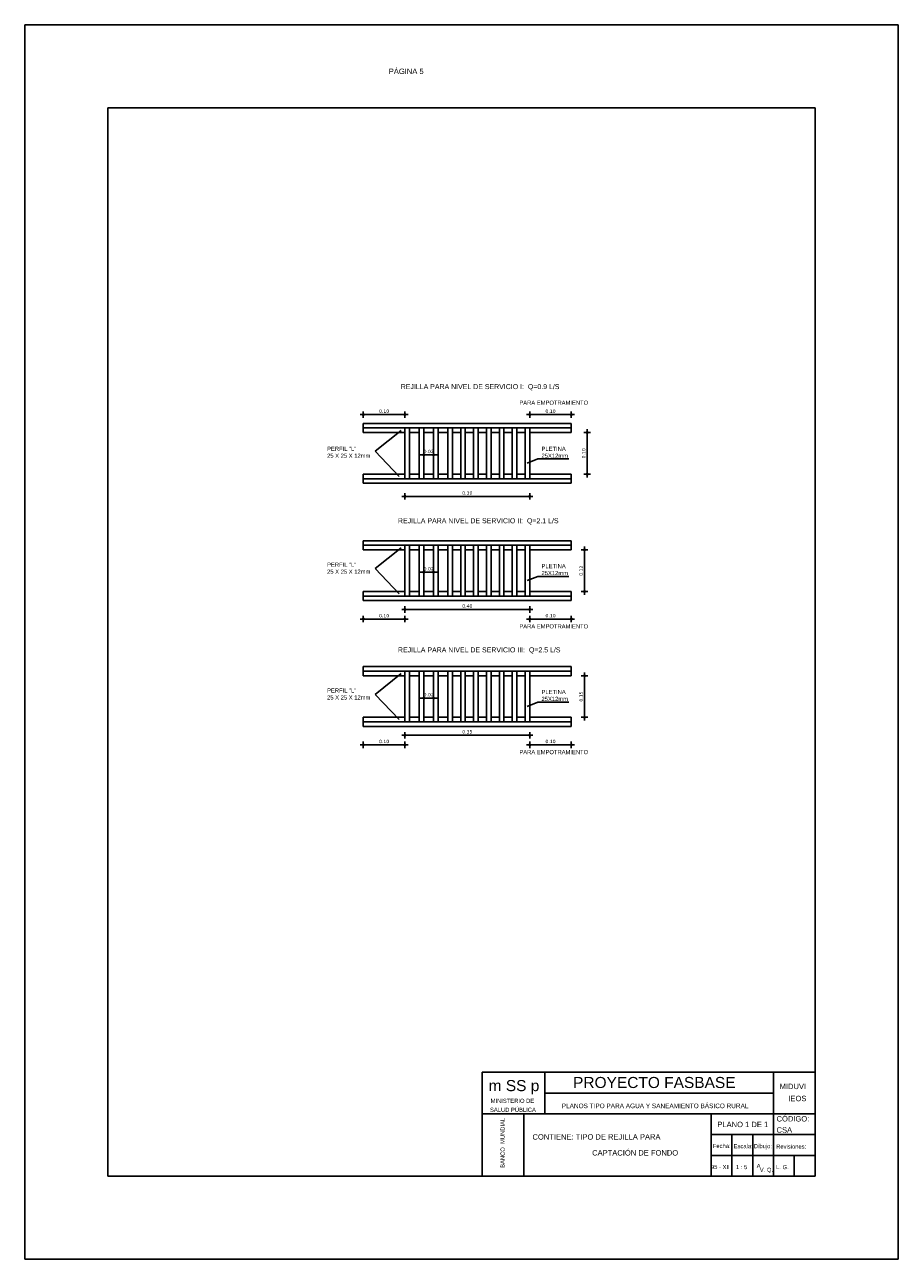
# Model space of a CAD drawing. Header units: metres. Extents: x 2029 to 4131, y 3282 to 4383.
# Tile 6 of 26: x 2135 to 2156, y 4353 to 4383. Entities that reach past the tile are written whole.
import ezdxf
from ezdxf.enums import TextEntityAlignment as Align

# ---------------------------------------------------------------- set-up
doc = ezdxf.new("R2010")
doc.units = ezdxf.units.M
doc.layers.add('Cotas', color=7, linetype='Continuous')
doc.layers.add('Dibujo', color=7, linetype='Continuous')
doc.styles.add('Annotative', font='arial.ttf')
doc.styles.get("Standard").update_dxf_attribs({"font": 'arial.ttf'})
doc.styles.add('verdana', font='verdana.ttf')
doc.dimstyles.new('ISO', dxfattribs={"dimtxt": 0.08, "dimasz": 0.06, "dimexe": 0.1, "dimexo": 0.1, "dimgap": 0.04, "dimtad": 1, "dimzin": 1, "dimdsep": 46, "dimtxsty": 'verdana', "dimblk1": 'PAB', "dimblk2": 'PAB', "dimsah": 1, "dimcen": 0, "dimse1": 1, "dimse2": 1, "dimclrd": 7, "dimclre": 8, "dimclrt": 7, "dimadec": 0, "dimazin": 0, "dimtfac": 1, "dimtix": 1, "dimtmove": 0, "dimatfit": 3, "dimldrblk": 'PAB', "dimfxl": 0.1, "dimtvp": 1, "dimtolj": 1, "dimtzin": 1, "dimarcsym": 0})

# ---------------------------------------------------------------- blocks, each defined once
blk = doc.blocks.new('PAB')
at = {"layer": 'Cotas'}
for p, q in [((-1.3, 0), (1.3, 0)), ((0, 1.3), (0, -1.3))]:
    blk.add_line(p, q, dxfattribs=at)
at = {"layer": 'Cotas', "const_width": 0.6}
blk.add_lwpolyline([(-0.3, 0, 1), (0.3, 0, 1)], format="xyb", close=True, dxfattribs=at)
blk = doc.blocks.new('*D1121')
at = {"color": 7, "lineweight": -2, "transparency": 16777216}
blk.add_line((2142.937, 4373.586), (2143.817, 4373.586), dxfattribs=at)
at = {"layer": 'Defpoints', "color": 0, "transparency": 16777216}
for p in [(2143.877, 4373.586), (2142.877, 4372.95), (2143.877, 4372.95)]:
    blk.add_point(p, dxfattribs=at)
at = {"color": 7, "lineweight": -2, "transparency": 16777216, "xscale": 0.06, "yscale": 0.06, "zscale": 0.06, "rotation": 180}
blk.add_blockref('PAB', (2142.877, 4373.586), dxfattribs=at)
at = {"color": 7, "lineweight": -2, "transparency": 16777216, "xscale": 0.06, "yscale": 0.06, "zscale": 0.06}
blk.add_blockref('PAB', (2143.877, 4373.586), dxfattribs=at)
at = {"color": 7, "transparency": 16777216, "insert": (2143.377, 4373.667), "char_height": 0.08, "attachment_point": 5, "style": 'verdana'}
blk.add_mtext('\\A1;0.10', dxfattribs=at)
blk = doc.blocks.new('*D1122')
at = {"color": 7, "lineweight": -2, "transparency": 16777216}
blk.add_line((2146.937, 4373.586), (2147.817, 4373.586), dxfattribs=at)
at = {"layer": 'Defpoints', "color": 0, "transparency": 16777216}
for p in [(2147.877, 4373.586), (2146.877, 4372.95), (2147.877, 4372.95)]:
    blk.add_point(p, dxfattribs=at)
at = {"color": 7, "lineweight": -2, "transparency": 16777216, "xscale": 0.06, "yscale": 0.06, "zscale": 0.06, "rotation": 180}
blk.add_blockref('PAB', (2146.877, 4373.586), dxfattribs=at)
at = {"color": 7, "lineweight": -2, "transparency": 16777216, "xscale": 0.06, "yscale": 0.06, "zscale": 0.06}
blk.add_blockref('PAB', (2147.877, 4373.586), dxfattribs=at)
at = {"color": 7, "transparency": 16777216, "insert": (2147.377, 4373.667), "char_height": 0.08, "attachment_point": 5, "style": 'verdana'}
blk.add_mtext('\\A1;0.10', dxfattribs=at)
blk = doc.blocks.new('*D1307')
at = {"color": 7, "lineweight": -2, "transparency": 16777216}
blk.add_line((2143.937, 4371.619), (2146.817, 4371.619), dxfattribs=at)
at = {"layer": 'Defpoints', "color": 0, "transparency": 16777216}
for p in [(2143.877, 4372.154), (2146.877, 4372.154), (2146.877, 4371.619)]:
    blk.add_point(p, dxfattribs=at)
at = {"color": 7, "lineweight": -2, "transparency": 16777216, "xscale": 0.06, "yscale": 0.06, "zscale": 0.06, "rotation": 180}
blk.add_blockref('PAB', (2143.877, 4371.619), dxfattribs=at)
at = {"color": 7, "lineweight": -2, "transparency": 16777216, "xscale": 0.06, "yscale": 0.06, "zscale": 0.06}
blk.add_blockref('PAB', (2146.877, 4371.619), dxfattribs=at)
at = {"color": 7, "transparency": 16777216, "insert": (2145.377, 4371.701), "char_height": 0.08, "attachment_point": 5, "style": 'verdana'}
blk.add_mtext('\\A1;0.30', dxfattribs=at)
blk = doc.blocks.new('*D1308')
at = {"color": 7, "lineweight": -2, "transparency": 16777216}
blk.add_line((2148.258, 4373.094), (2148.258, 4372.214), dxfattribs=at)
at = {"layer": 'Defpoints', "color": 0, "transparency": 16777216}
for p in [(2147.877, 4373.154), (2147.877, 4372.154), (2148.258, 4372.154)]:
    blk.add_point(p, dxfattribs=at)
at = {"color": 7, "lineweight": -2, "transparency": 16777216, "xscale": 0.06, "yscale": 0.06, "zscale": 0.06}
for p, rotation in [((2148.258, 4373.154), 90), ((2148.258, 4372.154), 270)]:
    blk.add_blockref('PAB', p, dxfattribs=dict(at, rotation=rotation))
at = {"color": 7, "transparency": 16777216, "insert": (2148.176, 4372.654), "char_height": 0.08, "attachment_point": 5, "rotation": 90, "style": 'verdana'}
blk.add_mtext('\\A1;0.10', dxfattribs=at)
blk = doc.blocks.new('*D1309')
at = {"color": 7, "lineweight": -2, "transparency": 16777216}
for p, q in [((2144.272, 4372.616), (2144.212, 4372.616)), ((2144.332, 4372.616), (2144.565, 4372.616)), ((2144.625, 4372.616), (2144.685, 4372.616))]:
    blk.add_line(p, q, dxfattribs=at)
at = {"layer": 'Defpoints', "color": 0, "transparency": 16777216}
for p in [(2144.332, 4372.654), (2144.565, 4372.654), (2144.565, 4372.616)]:
    blk.add_point(p, dxfattribs=at)
at = {"color": 7, "lineweight": -2, "transparency": 16777216, "xscale": 0.06, "yscale": 0.06, "zscale": 0.06}
blk.add_blockref('PAB', (2144.332, 4372.616), dxfattribs=at)
at = {"color": 7, "lineweight": -2, "transparency": 16777216, "xscale": 0.06, "yscale": 0.06, "zscale": 0.06, "rotation": 180}
blk.add_blockref('PAB', (2144.565, 4372.616), dxfattribs=at)
at = {"color": 7, "transparency": 16777216, "insert": (2144.448, 4372.698), "char_height": 0.08, "attachment_point": 5, "style": 'verdana'}
blk.add_mtext('\\A1;0.02', dxfattribs=at)
blk = doc.blocks.new('*D1310')
at = {"color": 7, "lineweight": -2, "transparency": 16777216}
for p, q in [((2144.272, 4369.794), (2144.212, 4369.794)), ((2144.332, 4369.794), (2144.565, 4369.794)), ((2144.625, 4369.794), (2144.685, 4369.794))]:
    blk.add_line(p, q, dxfattribs=at)
at = {"layer": 'Defpoints', "color": 0, "transparency": 16777216}
for p in [(2144.332, 4369.831), (2144.565, 4369.831), (2144.565, 4369.794)]:
    blk.add_point(p, dxfattribs=at)
at = {"color": 7, "lineweight": -2, "transparency": 16777216, "xscale": 0.06, "yscale": 0.06, "zscale": 0.06}
blk.add_blockref('PAB', (2144.332, 4369.794), dxfattribs=at)
at = {"color": 7, "lineweight": -2, "transparency": 16777216, "xscale": 0.06, "yscale": 0.06, "zscale": 0.06, "rotation": 180}
blk.add_blockref('PAB', (2144.565, 4369.794), dxfattribs=at)
at = {"color": 7, "transparency": 16777216, "insert": (2144.448, 4369.875), "char_height": 0.08, "attachment_point": 5, "style": 'verdana'}
blk.add_mtext('\\A1;0.02', dxfattribs=at)
blk = doc.blocks.new('*D1311')
at = {"color": 7, "lineweight": -2, "transparency": 16777216}
blk.add_line((2148.194, 4370.271), (2148.194, 4369.391), dxfattribs=at)
at = {"layer": 'Defpoints', "color": 0, "transparency": 16777216}
for p in [(2147.877, 4370.331), (2147.877, 4369.331), (2148.194, 4369.331)]:
    blk.add_point(p, dxfattribs=at)
at = {"color": 7, "lineweight": -2, "transparency": 16777216, "xscale": 0.06, "yscale": 0.06, "zscale": 0.06}
for p, rotation in [((2148.194, 4370.331), 90), ((2148.194, 4369.331), 270)]:
    blk.add_blockref('PAB', p, dxfattribs=dict(at, rotation=rotation))
at = {"color": 7, "transparency": 16777216, "insert": (2148.112, 4369.831), "char_height": 0.08, "attachment_point": 5, "rotation": 90, "style": 'verdana'}
blk.add_mtext('\\A1;0.12', dxfattribs=at)
blk = doc.blocks.new('*D1312')
at = {"color": 7, "lineweight": -2, "transparency": 16777216}
blk.add_line((2142.937, 4368.668), (2143.817, 4368.668), dxfattribs=at)
at = {"layer": 'Defpoints', "color": 0, "transparency": 16777216}
for p in [(2143.877, 4369.331), (2142.877, 4369.111), (2143.877, 4368.668)]:
    blk.add_point(p, dxfattribs=at)
at = {"color": 7, "lineweight": -2, "transparency": 16777216, "xscale": 0.06, "yscale": 0.06, "zscale": 0.06, "rotation": 180}
blk.add_blockref('PAB', (2142.877, 4368.668), dxfattribs=at)
at = {"color": 7, "lineweight": -2, "transparency": 16777216, "xscale": 0.06, "yscale": 0.06, "zscale": 0.06}
blk.add_blockref('PAB', (2143.877, 4368.668), dxfattribs=at)
at = {"color": 7, "transparency": 16777216, "insert": (2143.377, 4368.749), "char_height": 0.08, "attachment_point": 5, "style": 'verdana'}
blk.add_mtext('\\A1;0.10', dxfattribs=at)
blk = doc.blocks.new('*D1313')
at = {"color": 7, "lineweight": -2, "transparency": 16777216}
blk.add_line((2143.937, 4368.899), (2146.817, 4368.899), dxfattribs=at)
at = {"layer": 'Defpoints', "color": 0, "transparency": 16777216}
for p in [(2143.877, 4369.221), (2146.877, 4369.221), (2146.877, 4368.899)]:
    blk.add_point(p, dxfattribs=at)
at = {"color": 7, "lineweight": -2, "transparency": 16777216, "xscale": 0.06, "yscale": 0.06, "zscale": 0.06, "rotation": 180}
blk.add_blockref('PAB', (2143.877, 4368.899), dxfattribs=at)
at = {"color": 7, "lineweight": -2, "transparency": 16777216, "xscale": 0.06, "yscale": 0.06, "zscale": 0.06}
blk.add_blockref('PAB', (2146.877, 4368.899), dxfattribs=at)
at = {"color": 7, "transparency": 16777216, "insert": (2145.377, 4368.981), "char_height": 0.08, "attachment_point": 5, "style": 'verdana'}
blk.add_mtext('\\A1;0.40', dxfattribs=at)
blk = doc.blocks.new('*D1314')
at = {"color": 7, "lineweight": -2, "transparency": 16777216}
blk.add_line((2146.937, 4368.668), (2147.817, 4368.668), dxfattribs=at)
at = {"layer": 'Defpoints', "color": 0, "transparency": 16777216}
for p in [(2146.877, 4369.221), (2147.877, 4369.221), (2147.877, 4368.668)]:
    blk.add_point(p, dxfattribs=at)
at = {"color": 7, "lineweight": -2, "transparency": 16777216, "xscale": 0.06, "yscale": 0.06, "zscale": 0.06, "rotation": 180}
blk.add_blockref('PAB', (2146.877, 4368.668), dxfattribs=at)
at = {"color": 7, "lineweight": -2, "transparency": 16777216, "xscale": 0.06, "yscale": 0.06, "zscale": 0.06}
blk.add_blockref('PAB', (2147.877, 4368.668), dxfattribs=at)
at = {"color": 7, "transparency": 16777216, "insert": (2147.377, 4368.749), "char_height": 0.08, "attachment_point": 5, "style": 'verdana'}
blk.add_mtext('\\A1;0.10', dxfattribs=at)
blk = doc.blocks.new('*D1315')
at = {"color": 7, "lineweight": -2, "transparency": 16777216}
for p, q in [((2144.272, 4366.767), (2144.212, 4366.767)), ((2144.332, 4366.767), (2144.565, 4366.767)), ((2144.625, 4366.767), (2144.685, 4366.767))]:
    blk.add_line(p, q, dxfattribs=at)
at = {"layer": 'Defpoints', "color": 0, "transparency": 16777216}
for p in [(2144.332, 4366.804), (2144.565, 4366.804), (2144.565, 4366.767)]:
    blk.add_point(p, dxfattribs=at)
at = {"color": 7, "lineweight": -2, "transparency": 16777216, "xscale": 0.06, "yscale": 0.06, "zscale": 0.06}
blk.add_blockref('PAB', (2144.332, 4366.767), dxfattribs=at)
at = {"color": 7, "lineweight": -2, "transparency": 16777216, "xscale": 0.06, "yscale": 0.06, "zscale": 0.06, "rotation": 180}
blk.add_blockref('PAB', (2144.565, 4366.767), dxfattribs=at)
at = {"color": 7, "transparency": 16777216, "insert": (2144.448, 4366.848), "char_height": 0.08, "attachment_point": 5, "style": 'verdana'}
blk.add_mtext('\\A1;0.02', dxfattribs=at)
blk = doc.blocks.new('*D1316')
at = {"color": 7, "lineweight": -2, "transparency": 16777216}
blk.add_line((2148.194, 4367.244), (2148.194, 4366.364), dxfattribs=at)
at = {"layer": 'Defpoints', "color": 0, "transparency": 16777216}
for p in [(2147.877, 4367.304), (2147.877, 4366.304), (2148.194, 4366.304)]:
    blk.add_point(p, dxfattribs=at)
at = {"color": 7, "lineweight": -2, "transparency": 16777216, "xscale": 0.06, "yscale": 0.06, "zscale": 0.06}
for p, rotation in [((2148.194, 4367.304), 90), ((2148.194, 4366.304), 270)]:
    blk.add_blockref('PAB', p, dxfattribs=dict(at, rotation=rotation))
at = {"color": 7, "transparency": 16777216, "insert": (2148.112, 4366.804), "char_height": 0.08, "attachment_point": 5, "rotation": 90, "style": 'verdana'}
blk.add_mtext('\\A1;0.15', dxfattribs=at)
blk = doc.blocks.new('*D1317')
at = {"color": 7, "lineweight": -2, "transparency": 16777216}
blk.add_line((2142.937, 4365.641), (2143.817, 4365.641), dxfattribs=at)
at = {"layer": 'Defpoints', "color": 0, "transparency": 16777216}
for p in [(2143.877, 4366.304), (2142.877, 4366.084), (2143.877, 4365.641)]:
    blk.add_point(p, dxfattribs=at)
at = {"color": 7, "lineweight": -2, "transparency": 16777216, "xscale": 0.06, "yscale": 0.06, "zscale": 0.06, "rotation": 180}
blk.add_blockref('PAB', (2142.877, 4365.641), dxfattribs=at)
at = {"color": 7, "lineweight": -2, "transparency": 16777216, "xscale": 0.06, "yscale": 0.06, "zscale": 0.06}
blk.add_blockref('PAB', (2143.877, 4365.641), dxfattribs=at)
at = {"color": 7, "transparency": 16777216, "insert": (2143.377, 4365.722), "char_height": 0.08, "attachment_point": 5, "style": 'verdana'}
blk.add_mtext('\\A1;0.10', dxfattribs=at)
blk = doc.blocks.new('*D1318')
at = {"color": 7, "lineweight": -2, "transparency": 16777216}
blk.add_line((2143.937, 4365.872), (2146.817, 4365.872), dxfattribs=at)
at = {"layer": 'Defpoints', "color": 0, "transparency": 16777216}
for p in [(2143.877, 4366.194), (2146.877, 4366.194), (2146.877, 4365.872)]:
    blk.add_point(p, dxfattribs=at)
at = {"color": 7, "lineweight": -2, "transparency": 16777216, "xscale": 0.06, "yscale": 0.06, "zscale": 0.06, "rotation": 180}
blk.add_blockref('PAB', (2143.877, 4365.872), dxfattribs=at)
at = {"color": 7, "lineweight": -2, "transparency": 16777216, "xscale": 0.06, "yscale": 0.06, "zscale": 0.06}
blk.add_blockref('PAB', (2146.877, 4365.872), dxfattribs=at)
at = {"color": 7, "transparency": 16777216, "insert": (2145.377, 4365.954), "char_height": 0.08, "attachment_point": 5, "style": 'verdana'}
blk.add_mtext('\\A1;0.35', dxfattribs=at)
blk = doc.blocks.new('*D1319')
at = {"color": 7, "lineweight": -2, "transparency": 16777216}
blk.add_line((2146.937, 4365.641), (2147.817, 4365.641), dxfattribs=at)
at = {"layer": 'Defpoints', "color": 0, "transparency": 16777216}
for p in [(2146.877, 4366.194), (2147.877, 4366.194), (2147.877, 4365.641)]:
    blk.add_point(p, dxfattribs=at)
at = {"color": 7, "lineweight": -2, "transparency": 16777216, "xscale": 0.06, "yscale": 0.06, "zscale": 0.06, "rotation": 180}
blk.add_blockref('PAB', (2146.877, 4365.641), dxfattribs=at)
at = {"color": 7, "lineweight": -2, "transparency": 16777216, "xscale": 0.06, "yscale": 0.06, "zscale": 0.06}
blk.add_blockref('PAB', (2147.877, 4365.641), dxfattribs=at)
at = {"color": 7, "transparency": 16777216, "insert": (2147.377, 4365.722), "char_height": 0.08, "attachment_point": 5, "style": 'verdana'}
blk.add_mtext('\\A1;0.10', dxfattribs=at)

msp = doc.modelspace()

# ---------------------------------------------------------------- linework, layer by layer
for p, q in [((2142.877, 4373.374), (2147.877, 4373.374)), ((2142.877, 4373.374), (2142.877, 4373.154)), ((2147.877, 4373.154), (2147.877, 4373.374)), ((2142.877, 4373.264), (2147.877, 4373.264)), ((2142.877, 4373.154), (2143.877, 4373.154)), ((2143.784, 4373.206), (2143.161, 4372.703)), ((2143.877, 4373.264), (2143.877, 4372.044)), ((2143.987, 4373.264), (2143.987, 4372.044)), ((2143.987, 4373.154), (2144.222, 4373.154)), ((2144.222, 4373.264), (2144.222, 4372.044)), ((2144.332, 4373.264), (2144.332, 4372.044)), ((2144.332, 4373.154), (2144.565, 4373.154)), ((2144.565, 4373.264), (2144.565, 4372.044)), ((2144.675, 4373.264), (2144.675, 4372.044)), ((2144.675, 4373.154), (2144.907, 4373.154)), ((2144.907, 4373.264), (2144.907, 4372.044)), ((2145.017, 4373.264), (2145.017, 4372.044)), ((2145.017, 4373.154), (2145.217, 4373.154)), ((2145.217, 4373.264), (2145.217, 4372.044)), ((2145.327, 4373.264), (2145.327, 4372.044)), ((2145.327, 4373.154), (2145.527, 4373.154)), ((2145.527, 4373.264), (2145.527, 4372.044)), ((2145.637, 4373.264), (2145.637, 4372.044)), ((2145.637, 4373.154), (2145.837, 4373.154)), ((2145.837, 4373.264), (2145.837, 4372.044)), ((2145.947, 4373.264), (2145.947, 4372.044)), ((2145.947, 4373.154), (2146.147, 4373.154)), ((2146.147, 4373.264), (2146.147, 4372.044)), ((2146.257, 4373.264), (2146.257, 4372.044)), ((2146.257, 4373.154), (2146.457, 4373.154)), ((2146.457, 4373.264), (2146.457, 4372.044)), ((2146.567, 4373.264), (2146.567, 4372.044)), ((2146.567, 4373.154), (2146.767, 4373.154)), ((2146.767, 4373.264), (2146.767, 4372.044)), ((2146.877, 4373.264), (2146.877, 4372.044)), ((2146.877, 4373.154), (2147.877, 4373.154)), ((2143.161, 4372.703), (2143.736, 4372.1)), ((2146.814, 4372.414), (2147.068, 4372.518)), ((2147.068, 4372.518), (2147.816, 4372.518)), ((2142.877, 4372.154), (2143.877, 4372.154)), ((2142.877, 4372.154), (2142.877, 4371.934)), ((2143.987, 4372.154), (2144.222, 4372.154)), ((2144.332, 4372.154), (2144.565, 4372.154)), ((2144.675, 4372.154), (2144.907, 4372.154)), ((2145.017, 4372.154), (2145.217, 4372.154)), ((2145.327, 4372.154), (2145.527, 4372.154)), ((2145.637, 4372.154), (2145.837, 4372.154)), ((2145.947, 4372.154), (2146.147, 4372.154)), ((2146.257, 4372.154), (2146.457, 4372.154)), ((2146.567, 4372.154), (2146.767, 4372.154)), ((2146.877, 4372.154), (2147.877, 4372.154)), ((2147.877, 4371.934), (2147.877, 4372.154)), ((2142.877, 4372.044), (2147.877, 4372.044)), ((2142.877, 4371.934), (2147.877, 4371.934)), ((2142.877, 4370.551), (2147.877, 4370.551)), ((2142.877, 4370.551), (2142.877, 4370.331)), ((2142.877, 4370.441), (2147.877, 4370.441)), ((2143.784, 4370.384), (2143.161, 4369.88)), ((2143.877, 4370.441), (2143.877, 4369.221)), ((2143.987, 4370.441), (2143.987, 4369.221)), ((2144.222, 4370.441), (2144.222, 4369.221)), ((2144.332, 4370.441), (2144.332, 4369.221)), ((2144.565, 4370.441), (2144.565, 4369.221)), ((2144.675, 4370.441), (2144.675, 4369.221)), ((2144.907, 4370.441), (2144.907, 4369.221)), ((2145.017, 4370.441), (2145.017, 4369.221)), ((2145.217, 4370.441), (2145.217, 4369.221)), ((2145.327, 4370.441), (2145.327, 4369.221)), ((2145.527, 4370.441), (2145.527, 4369.221)), ((2145.637, 4370.441), (2145.637, 4369.221)), ((2145.837, 4370.441), (2145.837, 4369.221)), ((2145.947, 4370.441), (2145.947, 4369.221)), ((2146.147, 4370.441), (2146.147, 4369.221)), ((2146.257, 4370.441), (2146.257, 4369.221)), ((2146.457, 4370.441), (2146.457, 4369.221)), ((2146.567, 4370.441), (2146.567, 4369.221)), ((2146.767, 4370.441), (2146.767, 4369.221)), ((2146.877, 4370.441), (2146.877, 4369.221)), ((2147.877, 4370.331), (2147.877, 4370.551)), ((2142.877, 4370.331), (2143.877, 4370.331)), ((2143.987, 4370.331), (2144.222, 4370.331)), ((2144.332, 4370.331), (2144.565, 4370.331)), ((2144.675, 4370.331), (2144.907, 4370.331)), ((2145.017, 4370.331), (2145.217, 4370.331)), ((2145.327, 4370.331), (2145.527, 4370.331)), ((2145.637, 4370.331), (2145.837, 4370.331)), ((2145.947, 4370.331), (2146.147, 4370.331)), ((2146.257, 4370.331), (2146.457, 4370.331)), ((2146.567, 4370.331), (2146.767, 4370.331)), ((2146.877, 4370.331), (2147.877, 4370.331)), ((2143.161, 4369.88), (2143.736, 4369.277)), ((2146.814, 4369.591), (2147.068, 4369.695)), ((2147.068, 4369.695), (2147.816, 4369.695)), ((2142.877, 4369.331), (2143.877, 4369.331)), ((2142.877, 4369.331), (2142.877, 4369.111)), ((2142.877, 4369.221), (2147.877, 4369.221)), ((2143.987, 4369.331), (2144.222, 4369.331)), ((2144.332, 4369.331), (2144.565, 4369.331)), ((2144.675, 4369.331), (2144.907, 4369.331)), ((2145.017, 4369.331), (2145.217, 4369.331)), ((2145.327, 4369.331), (2145.527, 4369.331)), ((2145.637, 4369.331), (2145.837, 4369.331)), ((2145.947, 4369.331), (2146.147, 4369.331)), ((2146.257, 4369.331), (2146.457, 4369.331)), ((2146.567, 4369.331), (2146.767, 4369.331)), ((2146.877, 4369.331), (2147.877, 4369.331)), ((2147.877, 4369.111), (2147.877, 4369.331)), ((2142.877, 4369.111), (2147.877, 4369.111)), ((2142.877, 4367.524), (2147.877, 4367.524)), ((2142.877, 4367.524), (2142.877, 4367.304)), ((2142.877, 4367.414), (2147.877, 4367.414)), ((2143.877, 4367.414), (2143.877, 4366.194)), ((2143.987, 4367.414), (2143.987, 4366.194)), ((2144.222, 4367.414), (2144.222, 4366.194)), ((2144.332, 4367.414), (2144.332, 4366.194)), ((2144.565, 4367.414), (2144.565, 4366.194)), ((2144.675, 4367.414), (2144.675, 4366.194)), ((2144.907, 4367.414), (2144.907, 4366.194)), ((2145.017, 4367.414), (2145.017, 4366.194)), ((2145.217, 4367.414), (2145.217, 4366.194)), ((2145.327, 4367.414), (2145.327, 4366.194)), ((2145.527, 4367.414), (2145.527, 4366.194)), ((2145.637, 4367.414), (2145.637, 4366.194)), ((2145.837, 4367.414), (2145.837, 4366.194)), ((2145.947, 4367.414), (2145.947, 4366.194)), ((2146.147, 4367.414), (2146.147, 4366.194)), ((2146.257, 4367.414), (2146.257, 4366.194)), ((2146.457, 4367.414), (2146.457, 4366.194)), ((2146.567, 4367.414), (2146.567, 4366.194)), ((2146.767, 4367.414), (2146.767, 4366.194)), ((2146.877, 4367.414), (2146.877, 4366.194)), ((2147.877, 4367.304), (2147.877, 4367.524)), ((2142.877, 4367.304), (2143.877, 4367.304)), ((2143.784, 4367.357), (2143.161, 4366.853)), ((2143.987, 4367.304), (2144.222, 4367.304)), ((2144.332, 4367.304), (2144.565, 4367.304)), ((2144.675, 4367.304), (2144.907, 4367.304)), ((2145.017, 4367.304), (2145.217, 4367.304)), ((2145.327, 4367.304), (2145.527, 4367.304)), ((2145.637, 4367.304), (2145.837, 4367.304)), ((2145.947, 4367.304), (2146.147, 4367.304)), ((2146.257, 4367.304), (2146.457, 4367.304)), ((2146.567, 4367.304), (2146.767, 4367.304)), ((2146.877, 4367.304), (2147.877, 4367.304)), ((2143.161, 4366.853), (2143.736, 4366.25)), ((2146.814, 4366.564), (2147.068, 4366.668)), ((2147.068, 4366.668), (2147.816, 4366.668)), ((2142.877, 4366.304), (2143.877, 4366.304)), ((2142.877, 4366.304), (2142.877, 4366.084)), ((2143.987, 4366.304), (2144.222, 4366.304)), ((2144.332, 4366.304), (2144.565, 4366.304)), ((2144.675, 4366.304), (2144.907, 4366.304)), ((2145.017, 4366.304), (2145.217, 4366.304)), ((2145.327, 4366.304), (2145.527, 4366.304)), ((2145.637, 4366.304), (2145.837, 4366.304)), ((2145.947, 4366.304), (2146.147, 4366.304)), ((2146.257, 4366.304), (2146.457, 4366.304)), ((2146.567, 4366.304), (2146.767, 4366.304)), ((2146.877, 4366.304), (2147.877, 4366.304)), ((2147.877, 4366.084), (2147.877, 4366.304)), ((2142.877, 4366.194), (2147.877, 4366.194)), ((2142.877, 4366.084), (2147.877, 4366.084))]:
    msp.add_line(p, q)
at = {"layer": 'Dibujo', "color": 0, "linetype": 'ByBlock'}
for p, q in [((2134.737, 4382.965), (2155.737, 4382.965)), ((2134.737, 4353.265), (2134.737, 4382.965)), ((2134.737, 4382.965), (2137.737, 4382.965)), ((2134.737, 4382.965), (2137.237, 4382.965)), ((2155.737, 4382.965), (2155.737, 4353.265)), ((2136.737, 4380.965), (2136.737, 4355.265)), ((2153.737, 4380.965), (2136.737, 4380.965)), ((2153.737, 4380.965), (2153.737, 4355.265)), ((2145.737, 4357.765), (2145.737, 4355.265)), ((2153.737, 4357.765), (2145.737, 4357.765)), ((2147.237, 4357.765), (2147.237, 4356.765)), ((2152.737, 4355.265), (2152.737, 4357.765)), ((2152.737, 4357.265), (2147.237, 4357.265)), ((2153.737, 4356.765), (2145.737, 4356.765)), ((2146.737, 4356.765), (2146.737, 4355.265)), ((2146.737, 4355.265), (2146.737, 4356.765)), ((2151.237, 4355.265), (2151.237, 4356.765)), ((2153.737, 4356.265), (2151.237, 4356.265)), ((2151.737, 4355.265), (2151.737, 4356.265)), ((2152.237, 4355.265), (2152.237, 4356.265)), ((2153.737, 4355.765), (2151.237, 4355.765)), ((2153.237, 4355.265), (2153.237, 4355.765)), ((2153.737, 4355.265), (2136.737, 4355.265)), ((2155.737, 4353.265), (2134.737, 4353.265))]:
    msp.add_line(p, q, dxfattribs=at)

# ---------------------------------------------------------------- texts
at = {"attachment_point": 1}
for s, width, insert, char_height in [('REJILLA PARA NIVEL DE SERVICIO I:  Q=0.9 L/S', 4.72462, (2143.777, 4374.319), 0.12), ('PARA EMPOTRAMIENTO', 1.82047, (2146.628, 4373.922), 0.1), ('PERFIL "L" \\P25 X 25 X 12mm', 1.15907, (2142.006, 4372.813), 0.1), ('PLETINA 25X12mm', 1.15907, (2147.16, 4372.813), 0.1), ('REJILLA PARA NIVEL DE SERVICIO II:  Q=2.1 L/S', 4.72462, (2143.709, 4371.092), 0.12), ('PERFIL "L" \\P25 X 25 X 12mm', 1.15907, (2142.006, 4370.025), 0.1), ('PLETINA 25X12mm', 1.15907, (2147.16, 4369.991), 0.1), ('PARA EMPOTRAMIENTO', 1.82047, (2146.628, 4368.543), 0.1), ('REJILLA PARA NIVEL DE SERVICIO III:  Q=2.5 L/S', 4.72462, (2143.709, 4367.986), 0.12), ('PERFIL "L" \\P25 X 25 X 12mm', 1.15907, (2142.006, 4366.998), 0.1), ('PLETINA 25X12mm', 1.15907, (2147.16, 4366.964), 0.1), ('PARA EMPOTRAMIENTO', 1.82047, (2146.628, 4365.517), 0.1)]:
    msp.add_mtext_dynamic_manual_height_columns(s, width=width, gutter_width=12.5, heights=[0], dxfattribs=dict(at, insert=insert, char_height=char_height))
at = {"layer": 'Dibujo', "color": 0, "linetype": 'ByBlock'}
for s, height, p in [('PROYECTO FASBASE', 0.26624, (2147.919, 4357.386)), ('m SS p', 0.2662, (2145.889, 4357.311)), ('PLANOS TIPO PARA AGUA Y SANEAMIENTO BÁSICO RURAL', 0.11076, (2147.647, 4356.901))]:
    msp.add_text(s, height=height, dxfattribs=at).set_placement(p)
at = {"layer": 'Dibujo', "color": 0, "linetype": 'ByBlock', "style": 'Annotative'}
for s, p in [('MIDUVI', (2152.885, 4357.36)), ('IEOS', (2153.094, 4357.069)), ('CÓDIGO:', (2152.811, 4356.581)), ('PLANO 1 DE 1', (2151.388, 4356.445)), ('CSA', (2152.811, 4356.311)), ('CONTIENE: TIPO DE REJILLA PARA', (2146.943, 4356.145))]:
    msp.add_text(s, height=0.13, dxfattribs=at).set_placement(p)
at = {"layer": 'Dibujo', "color": 0, "linetype": 'ByBlock'}
for s, p in [('MINISTERIO DE', (2146.461, 4357.028)), ('SALUD PÚBLICA', (2146.473, 4356.812)), ('Fecha:', (2151.492, 4355.943)), ('Escala:', (2152.008, 4355.938)), ('Dibujo:', (2152.484, 4355.938)), ('Revisiones:', (2153.162, 4355.927)), ('95 - XII', (2151.459, 4355.436)), ('1 : 5', (2151.971, 4355.434)), ('A', (2152.379, 4355.461)), ('L. G. ', (2152.971, 4355.434)), ('V. Q.', (2152.567, 4355.368))]:
    msp.add_text(s, height=0.1, dxfattribs=at).set_placement(p, align=Align.CENTER)
msp.add_text('BANCO  MUNDIAL', height=0.1, rotation=90, dxfattribs=at).set_placement((2146.274, 4356.067), align=Align.CENTER)
at = {"layer": 'Dibujo', "color": 0, "linetype": 'ByBlock', "char_height": 0.13, "attachment_point": 1}
for s, insert, width in [('PÁGINA 5', (2143.489, 4381.909), 2.90393), (' CAPTACIÓN DE FONDO', (2148.327, 4355.892), 2.33565)]:
    msp.add_mtext(s, dxfattribs=dict(at, insert=insert, width=width))

# ---------------------------------------------------------------- dimensions: what is measured, and where the dimension line sits
for base, p1, p2, text, picture, middle in [((2143.877, 4373.586), (2142.877, 4372.95), (2143.877, 4372.95), '0.10', '*D1121', (2143.377, 4373.667)), ((2147.877, 4373.586), (2146.877, 4372.95), (2147.877, 4372.95), '0.10', '*D1122', (2147.377, 4373.667)), ((2144.565, 4372.616), (2144.332, 4372.654), (2144.565, 4372.654), '0.02', '*D1309', (2144.448, 4372.698)), ((2146.877, 4371.619), (2143.877, 4372.154), (2146.877, 4372.154), '0.30', '*D1307', (2145.377, 4371.701)), ((2144.565, 4369.794), (2144.332, 4369.831), (2144.565, 4369.831), '0.02', '*D1310', (2144.448, 4369.875)), ((2143.877, 4368.668), (2142.877, 4369.111), (2143.877, 4369.331), '0.10', '*D1312', (2143.377, 4368.749)), ((2146.877, 4368.899), (2143.877, 4369.221), (2146.877, 4369.221), '0.40', '*D1313', (2145.377, 4368.981)), ((2147.877, 4368.668), (2146.877, 4369.221), (2147.877, 4369.221), '0.10', '*D1314', (2147.377, 4368.749)), ((2144.565, 4366.767), (2144.332, 4366.804), (2144.565, 4366.804), '0.02', '*D1315', (2144.448, 4366.848)), ((2143.877, 4365.641), (2142.877, 4366.084), (2143.877, 4366.304), '0.10', '*D1317', (2143.377, 4365.722)), ((2146.877, 4365.872), (2143.877, 4366.194), (2146.877, 4366.194), '0.35', '*D1318', (2145.377, 4365.954)), ((2147.877, 4365.641), (2146.877, 4366.194), (2147.877, 4366.194), '0.10', '*D1319', (2147.377, 4365.722))]:
    dim = msp.add_linear_dim(base=base, p1=p1, p2=p2, text=text, dimstyle='ISO')
    dim.commit()
    dim.dimension.update_dxf_attribs({"geometry": picture, "text_midpoint": middle})
for base, p1, p2, text, picture, middle in [((2148.258, 4372.154), (2147.877, 4373.154), (2147.877, 4372.154), '0.10', '*D1308', (2148.176, 4372.654)), ((2148.194, 4369.331), (2147.877, 4370.331), (2147.877, 4369.331), '0.12', '*D1311', (2148.112, 4369.831)), ((2148.194, 4366.304), (2147.877, 4367.304), (2147.877, 4366.304), '0.15', '*D1316', (2148.112, 4366.804))]:
    dim = msp.add_linear_dim(base=base, p1=p1, p2=p2, angle=90, text=text, dimstyle='ISO')
    dim.commit()
    dim.dimension.update_dxf_attribs({"geometry": picture, "text_midpoint": middle})

doc.saveas('drawing.dxf')
